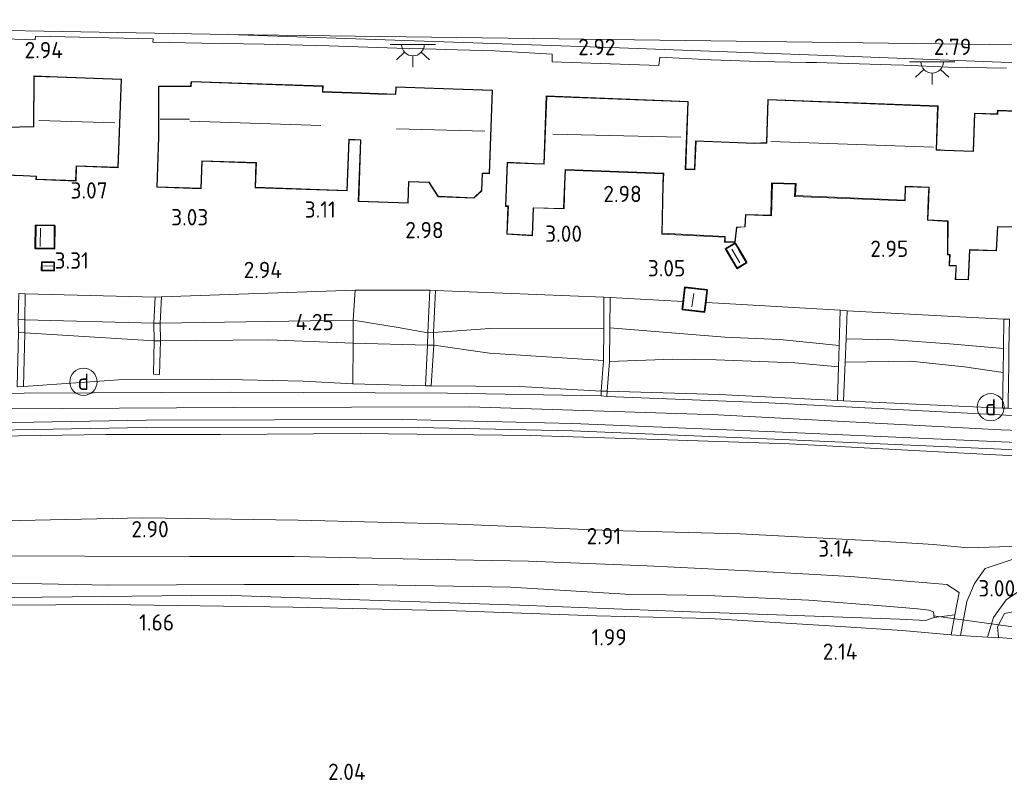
# Model space of a CAD drawing. Extents: x 141961 to 144947, y 416202 to 417778.
# Tile 71 of 122: x 143128 to 143236, y 417422 to 417506. Entities that reach past the tile are written whole.
import ezdxf
from ezdxf.enums import TextEntityAlignment as Align
from ezdxf.lldxf.tags import DXFTag

# ---------------------------------------------------------------- set-up
doc = ezdxf.new("R2010")
doc.units = 0
for name, color, linetype, lineweight in [('B-ME-BC-BETONVORM-GV', 50, 'Continuous', 18), ('B-ME-GR-GRAS-GV', 60, 'Continuous', 13), ('B-ME-GR-HAAG-G', 90, 'GR-HAAG1', 13), ('B-ME-GW-TALUD_KRUIN-G', 90, 'Continuous', 18), ('B-ME-GW-TALUD_TEEN-G', 90, 'Continuous', 18), ('B-ME-IE-MEUBILAIR_DIJKPAAL-S', 7, 'Continuous', 25), ('B-ME-IE-MEUBILAIR_WEGMEUBILAIR-S', 7, 'Continuous', 25), ('B-ME-IE-TERREINAFSCHEIDING_DOORGANG-G', 210, 'Continuous', 18), ('B-ME-IE-TERREINAFSCHEIDING_KUNSTMATIG_HEKWERK-G', 20, 'IE-TERREINAFSCHEIDING-KUNSTMATIG', 18), ('B-ME-KG-GRENS_OPNAME-G', 210, 'KG-OPNAME', 18), ('B-ME-KG-KADASTRAAL_DAKRAND-G', 170, 'Continuous', 18), ('B-ME-KG-KADASTRAAL_NOK-G', 10, 'Continuous', 18), ('B-ME-KW-KUNSTWERK_DUIKER-G', 170, 'Continuous', 18), ('B-ME-OG-BEBOUWING_SCHUUR-GV', 7, 'Continuous', 35), ('B-ME-OG-BEBOUWING_TRAP-GV', 7, 'Continuous', 18), ('B-ME-OG-BEBOUWING_WONINGBOUW-GV', 7, 'Continuous', 18), ('B-ME-OG-HOOGTEPUNT-S', 7, 'Continuous', 25), ('B-ME-OG-TERREIN_GROEN_TUIN-GV', 7, 'Continuous', 18), ('B-ME-OG-WATER_SLOOT-G', 120, 'Continuous', 18), ('B-ME-OG-WATER_SLOOT-GV', 120, 'Continuous', 18), ('B-ME-VH-VERHARDING_ASFALT-GV', 252, 'Continuous', 18), ('B-ME-VH-VERHARDING_HALFVERHARDING-GV', 252, 'Continuous', 18), ('B-ME-VH-VERHARDING_STRAATBAKSTEEN-GV', 252, 'Continuous', 18), ('B-ME-VH-VERHARDING_TEGEL-GV', 252, 'Continuous', 18), ('B-ME-WH-WINTERBED-G', 150, 'WH-WINTERBED', 18)]:
    doc.layers.add(name, color=color, linetype=linetype, lineweight=lineweight)
doc.styles.add('NLCS-ISO', font='NLCS-ISO.ttf')
doc.styles.add('NLCS-ISO-ANNOTATIVE-T18', font='NLCS-ISO.ttf', dxfattribs={"height": 1.8})
doc.styles.get("Standard").update_dxf_attribs({"font": 'arial.ttf'})
doc.linetypes.add('GR-HAAG1', pattern='A,6,[176,NLCS.SHX,S=0.125,R=0,X=0,Y=0],-2', length=8)
doc.linetypes.add('IE-TERREINAFSCHEIDING-KUNSTMATIG', pattern='A,4,[82,NLCS.SHX,S=0.75,R=90,X=0,Y=0],4,-2', length=10)
tags = doc.linetypes.add('KG-OPNAME', pattern='A,5.5,-2,["O",Standard,S=1.8,R=0,X=-0.5,Y=-0.9],-2,5.5,-2,[5,NLCS.SHX,S=0.75,R=0,X=0,Y=0],-2', length=19).pattern_tags.tags
tags[6] = DXFTag(74, 10)
tags = doc.linetypes.add('WH-WINTERBED', pattern='A,6,-3.5,["WB",Standard,S=1.8,R=0,X=-1.5,Y=-0.9],-3.5,6,-3.5,6,-3.5,6,-3.5,6,-3.5', length=51).pattern_tags.tags
tags[6] = DXFTag(74, 10)

# ---------------------------------------------------------------- blocks, each defined once
blk = doc.blocks.new('SAL-HOOGTELABEL-SO')
at = {"color": 0, "linetype": 'ByBlock', "lineweight": -2, "style": 'NLCS-ISO-ANNOTATIVE-T18'}
blk.add_attdef('HOOGTE', text='', height=1.8, dxfattribs=at).set_placement((2.79, 0), align=Align.RIGHT)
blk = doc.blocks.new('SIE-DIJKPAAL-SO')
at = {"color": 0, "linetype": 'ByBlock', "lineweight": 18}
blk.add_circle((0, 0), 1.5, dxfattribs=at)
at = {"color": 0, "linetype": 'ByBlock', "lineweight": 18, "style": 'NLCS-ISO'}
blk.add_text('d', height=1.8, dxfattribs=at).set_placement((0, 0), align=Align.MIDDLE_CENTER)
blk = doc.blocks.new('SKL-ET_OV_LICHTPUNT-SO')
at = {"color": 0, "linetype": 'ByBlock', "lineweight": 18}
for points in [[(-1.25, 0), (-2.5, 0)], [(1.25, 0), (2.5, 0)], [(-0.92, -0.85), (-1.83, -1.7)], [(0.92, -0.85), (1.83, -1.7)], [(0, -1.25), (0, -2.5)]]:
    blk.add_lwpolyline(points, dxfattribs=at)
blk.add_lwpolyline([(0, 0), (1.25, 0, -1), (-1.25, 0)], format="xyb", close=True, dxfattribs=at)

msp = doc.modelspace()

# ---------------------------------------------------------------- linework, layer by layer
at = {"layer": 'B-ME-BC-BETONVORM-GV'}
msp.add_polyline3d([(143143.19, 417470.91, 4.66), (143142.52, 417470.89, 4.62), (143142.48, 417472.86, 4.38), (143143.17, 417472.86, 4.38)], close=True, dxfattribs=at)
at = {"layer": 'B-ME-GR-GRAS-GV'}
for points in [[(143172.92, 417476.48, 3.13), (143172.71, 417471.78, 4.76), (143169.44, 417472.37, 4.64), (143164.48, 417473.16, 4.38), (143164.69, 417476.48, 2.99)], [(143260.53, 417462.58, 6.81), (143260.58, 417461.96, 6.86), (143238.61, 417462.58, 6.92), (143210.34, 417464.04, 6.82), (143192.46, 417464.76, 6.8), (143192.51, 417465.32, 6.78), (143204.87, 417464.97, 6.82), (143217.92, 417464.29, 6.81), (143218.58, 417464.28, 6.81), (143236.12, 417463.46, 6.87), (143236.73, 417463.45, 6.83), (143244.35, 417463.09, 6.86)], [(143258.94, 417442.13, 2.83), (143275.5, 417442.06, 2.75), (143284.29, 417442.1, 2.42), (143289.4, 417441.33, 2.39), (143291.51, 417441.36, 2.5), (143291.4, 417438.94, 2.46), (143291.33, 417437.35, 2.43), (143279.8, 417437.1, 2.31), (143264.46, 417437.31, 2.14), (143250.97, 417437.48, 2.12), (143241.27, 417437.71, 2.2), (143235.66, 417438.13, 2.45), (143235.57, 417439.33, 2.49), (143236.32, 417440.79, 2.56), (143238.74, 417441.26, 2.56)]]:
    msp.add_polyline3d(points, close=True, dxfattribs=at)
for points in [[(143127.38, 417465.83, 6.77), (143128.07, 417465.86, 6.75), (143138.56, 417466.58, 6.59), (143148.91, 417466.67, 6.57), (143158.94, 417466.45, 6.65), (143164.43, 417466.13, 6.78), (143172.45, 417465.93, 6.79), (143173.08, 417465.91, 6.79), (143182.84, 417465.84, 6.74), (143191.82, 417465.34, 6.78), (143191.82, 417464.83, 6.8), (143174.89, 417465.13, 6.82), (143150.95, 417465.24, 6.76), (143128.15, 417465.1, 6.76), (143106.68, 417464.68, 6.82)], [(143112.7, 417460.8, 6.84), (143141.61, 417461.31, 6.71), (143169.95, 417461.37, 6.76), (143188.68, 417460.97, 6.79), (143210.96, 417460.04, 6.85), (143241.83, 417458.67, 6.94)], [(143125.1, 417460.36, 6.62), (143137.16, 417460.57, 6.56), (143149.84, 417460.54, 6.47), (143165.23, 417460.67, 6.67), (143184.02, 417460.45, 6.75), (143198.05, 417460.01, 6.77), (143212.63, 417459.52, 6.84), (143229.77, 417458.61, 6.95), (143245.99, 417457.76, 6.95)], [(143245.99, 417457.76, 6.95), (143229.77, 417458.61, 6.95), (143212.63, 417459.52, 6.84), (143198.05, 417460.01, 6.77), (143184.02, 417460.45, 6.75), (143165.23, 417460.67, 6.67), (143149.84, 417460.54, 6.47), (143137.16, 417460.57, 6.56), (143125.1, 417460.36, 6.62)], [(143238.09, 417448.21, 3.61), (143232.3, 417448.05, 3.52), (143228.52, 417448.4, 3.3), (143221.97, 417448.81, 3.25), (143207.17, 417449.57, 3.13), (143192.82, 417449.94, 3.17), (143175.98, 417450.64, 3.2), (143158.4, 417451.08, 3.21), (143141.27, 417451.35, 3.13), (143125.99, 417451.03, 3.15)], [(143125.99, 417451.03, 3.15), (143141.27, 417451.35, 3.13), (143158.4, 417451.08, 3.21), (143175.98, 417450.64, 3.2), (143192.82, 417449.94, 3.17), (143207.17, 417449.57, 3.13), (143221.97, 417448.81, 3.25), (143228.52, 417448.4, 3.3), (143232.3, 417448.05, 3.52), (143238.09, 417448.21, 3.61)], [(143123.25, 417447.16, 3.04), (143146.41, 417447.09, 3.01), (143157.95, 417447.1, 2.86), (143171.7, 417446.8, 2.98), (143183.82, 417446.55, 3.02), (143196.91, 417446.07, 3.07), (143208.82, 417445.46, 3.15), (143219.33, 417444.87, 3.2), (143229.97, 417443.99, 3.14), (143231.35, 417443.12, 3.15), (143230.87, 417440.66, 2.73), (143228.57, 417440.33, 1.62), (143228.52, 417440.97, 1.62), (143227.97, 417441.15, 1.62), (143226.79, 417441.3, 1.61), (143223.23, 417441.6, 1.59), (143214.74, 417442.26, 1.58), (143203.58, 417442.76, 1.51), (143194.53, 417442.92, 1.5), (143181.84, 417443.71, 1.5), (143165.08, 417444, 1.5), (143152.48, 417443.98, 1.46), (143137.47, 417443.93, 1.44), (143119.09, 417444.27, 1.44)], [(143238.9, 417447.33, 3.29), (143235.96, 417446.34, 3.05), (143234.2, 417445.74, 3.14), (143233.04, 417444.09, 2.94), (143232.17, 417442.11, 2.86), (143231.5, 417438.35, 2.45), (143230.44, 417438.44, 2.36), (143230.87, 417440.66, 2.73), (143231.35, 417443.12, 3.15), (143229.97, 417443.99, 3.14), (143219.33, 417444.87, 3.2), (143208.82, 417445.46, 3.15), (143196.91, 417446.07, 3.07), (143183.82, 417446.55, 3.02), (143171.7, 417446.8, 2.98), (143157.95, 417447.1, 2.86), (143146.41, 417447.09, 3.01), (143123.25, 417447.16, 3.04)], [(143114.8, 417442.4, 1.66), (143130.14, 417442.59, 1.66), (143149.99, 417442.83, 1.66), (143164.11, 417442.34, 1.64), (143182.82, 417441.71, 1.62), (143201.75, 417440.96, 1.62), (143224.78, 417440.15, 1.62), (143227.62, 417440.03, 1.62), (143228.57, 417440.33, 1.62), (143230.87, 417440.66, 2.73), (143230.44, 417438.44, 2.36), (143225.06, 417438.92, 2.42), (143218.25, 417439.34, 2.15), (143203.81, 417440.22, 2.02), (143191.32, 417440.53, 2.02), (143175.85, 417441.09, 1.92), (143157.8, 417441.49, 1.89), (143137.39, 417441.79, 1.82), (143114.36, 417441.62, 1.84)], [(143114.36, 417441.62, 1.84), (143137.39, 417441.79, 1.82), (143157.8, 417441.49, 1.89), (143175.85, 417441.09, 1.92), (143191.32, 417440.53, 2.02), (143203.81, 417440.22, 2.02), (143218.25, 417439.34, 2.15), (143225.06, 417438.92, 2.42), (143230.44, 417438.44, 2.36), (143231.5, 417438.35, 2.45), (143234.47, 417438.19, 2.44), (143235.66, 417438.13, 2.45), (143241.27, 417437.71, 2.2), (143250.97, 417437.48, 2.12), (143264.46, 417437.31, 2.14), (143279.8, 417437.1, 2.31), (143291.33, 417437.35, 2.43), (143294.6, 417437.18, 2.52), (143308.98, 417436.3, 2.39), (143321.82, 417435.38, 2.32)], [(143236.32, 417440.79, 2.56), (143235.57, 417439.33, 2.49), (143235.66, 417438.13, 2.45), (143234.47, 417438.19, 2.44), (143235.13, 417440.34, 2.56), (143236.51, 417442.3, 2.78)]]:
    msp.add_polyline3d(points, dxfattribs=at)
at = {"layer": 'B-ME-GR-HAAG-G'}
msp.add_polyline3d([(143147.75, 417503.77, 2.9), (143154.66, 417503.65, 2.91), (143161.77, 417503.46, 2.91)], dxfattribs=at)
at = {"layer": 'B-ME-GW-TALUD_KRUIN-G'}
for points in [[(143128.24, 417473.2, 4.46), (143142.48, 417472.86, 4.38)], [(143143.17, 417472.86, 4.38), (143164.48, 417473.16, 4.38), (143169.44, 417472.37, 4.64), (143172.71, 417471.78, 4.76)], [(143173.33, 417471.82, 4.76), (143179.56, 417472.27, 4.48), (143192.12, 417472.23, 4.33)], [(143218.1, 417470.37, 4.6), (143211.53, 417471.03, 4.42), (143205.48, 417471.31, 4.38), (143192.79, 417472.33, 4.34)], [(143218.86, 417471.13, 4.2), (143224.13, 417471, 4.13), (143230.26, 417470.56, 4.1), (143236.23, 417470.04, 4.12)], [(143128.07, 417465.86, 6.75), (143138.56, 417466.58, 6.59), (143148.91, 417466.67, 6.57), (143158.94, 417466.45, 6.65), (143164.43, 417466.13, 6.78), (143172.45, 417465.93, 6.79)], [(143173.08, 417465.91, 6.79), (143182.84, 417465.84, 6.74), (143191.82, 417465.34, 6.78)], [(143192.51, 417465.32, 6.78), (143204.87, 417464.97, 6.82), (143217.92, 417464.29, 6.81)], [(143218.58, 417464.28, 6.81), (143236.12, 417463.46, 6.87)], [(143056.23, 417458.37, 6.5), (143061.94, 417458.58, 6.55), (143079.36, 417459.24, 6.52), (143096.96, 417459.8, 6.59), (143113.68, 417460.1, 6.65), (143125.1, 417460.36, 6.62), (143137.16, 417460.57, 6.56), (143149.84, 417460.54, 6.47), (143165.23, 417460.67, 6.67), (143184.02, 417460.45, 6.75), (143198.05, 417460.01, 6.77), (143212.63, 417459.52, 6.84), (143229.77, 417458.61, 6.95), (143245.99, 417457.76, 6.95), (143262.72, 417457.01, 6.94), (143273.69, 417456.65, 6.86), (143279.56, 417456.03, 6.67)]]:
    msp.add_polyline3d(points, dxfattribs=at)
at = {"layer": 'B-ME-GW-TALUD_TEEN-G'}
for points in [[(143143.31, 417475.75, 3.23), (143164.69, 417476.48, 2.99), (143172.92, 417476.48, 3.13)], [(143192.14, 417475.7, 3.2), (143173.54, 417476.45, 3.13)], [(143142.63, 417475.7, 3.21), (143128.28, 417476.09, 3.33)], [(143200.88, 417475.25, 3.15), (143192.83, 417475.68, 3.2)], [(143218.21, 417474.26, 3.11), (143204.78, 417475.04, 3.12), (143203.37, 417475.11, 3.13)], [(143236.28, 417473.28, 3.22), (143218.98, 417474.2, 3.23)], [(143142.52, 417470.89, 4.62), (143128.22, 417471.78, 4.54)], [(143172.68, 417470.42, 4.89), (143164.46, 417470.62, 4.69), (143155.15, 417471.01, 4.57), (143143.19, 417470.91, 4.66)], [(143192.09, 417468.71, 5), (143179.52, 417469.53, 5), (143173.35, 417470.4, 4.89)], [(143192.74, 417468.6, 4.95), (143199.75, 417468.86, 4.91), (143204.51, 417468.78, 4.85), (143213.19, 417468.48, 4.88), (143218.03, 417468.04, 5.01)], [(143236.18, 417467.38, 4.56), (143231.94, 417468.01, 4.55), (143225.96, 417468.63, 4.53), (143218.75, 417468.52, 4.78)], [(143279.56, 417456.03, 6.67), (143274.19, 417454.57, 6.03), (143269.79, 417453.44, 5.56), (143264.02, 417452.23, 5.23), (143255.07, 417450.49, 4.54), (143246.14, 417449.09, 4.18), (143238.09, 417448.21, 3.61), (143232.3, 417448.05, 3.52)], [(143056.8, 417449.05, 2.88), (143066.14, 417449.57, 2.89), (143079.39, 417450.3, 2.96), (143095.72, 417450.49, 3.13), (143111.05, 417450.85, 3.11), (143125.99, 417451.03, 3.15), (143141.27, 417451.35, 3.13), (143158.4, 417451.08, 3.21), (143175.98, 417450.64, 3.2), (143192.82, 417449.94, 3.17), (143207.17, 417449.57, 3.13), (143221.97, 417448.81, 3.25), (143228.52, 417448.4, 3.3), (143232.3, 417448.05, 3.52)]]:
    msp.add_polyline3d(points, dxfattribs=at)
at = {"layer": 'B-ME-IE-TERREINAFSCHEIDING_DOORGANG-G'}
for points in [[(143173.61, 417503.1, 2.93), (143174.62, 417503.07, 2.93)], [(143230.44, 417438.44, 2.36), (143231.5, 417438.35, 2.45), (143234.47, 417438.19, 2.44), (143235.66, 417438.13, 2.45)]]:
    msp.add_polyline3d(points, dxfattribs=at)
at = {"layer": 'B-ME-IE-TERREINAFSCHEIDING_KUNSTMATIG_HEKWERK-G'}
for points in [[(143169.28, 417503.22, 2.92), (143173.61, 417503.1, 2.93)], [(143174.62, 417503.07, 2.93), (143180.06, 417502.91, 2.94)], [(143186.43, 417501.7, 2.94), (143198.19, 417501.28, 2.94)], [(143164.43, 417466.13, 6.78), (143164.46, 417470.62, 4.69), (143164.48, 417473.16, 4.38), (143164.69, 417476.48, 2.99)], [(143230.87, 417440.66, 2.73), (143231.35, 417443.12, 3.15), (143229.97, 417443.99, 3.14), (143219.33, 417444.87, 3.2), (143208.82, 417445.46, 3.15), (143196.91, 417446.07, 3.07), (143183.82, 417446.55, 3.02), (143171.7, 417446.8, 2.98), (143157.95, 417447.1, 2.86), (143146.41, 417447.09, 3.01), (143123.25, 417447.16, 3.04), (143106.05, 417447.09, 2.99), (143087.82, 417446.89, 3.07), (143073.67, 417446.63, 2.76), (143057.07, 417445.72, 2.75)], [(143057.23, 417441.21, 1.71), (143067.8, 417441.42, 1.71), (143082.75, 417441.45, 1.77), (143097.99, 417441.64, 1.91), (143114.36, 417441.62, 1.84), (143137.39, 417441.79, 1.82), (143157.8, 417441.49, 1.89), (143175.85, 417441.09, 1.92), (143191.32, 417440.53, 2.02), (143203.81, 417440.22, 2.02), (143218.25, 417439.34, 2.15), (143225.06, 417438.92, 2.42), (143230.44, 417438.44, 2.36), (143230.87, 417440.66, 2.73)], [(143235.66, 417438.13, 2.45), (143241.27, 417437.71, 2.2), (143250.97, 417437.48, 2.12), (143264.46, 417437.31, 2.14), (143279.8, 417437.1, 2.31), (143291.33, 417437.35, 2.43), (143291.4, 417438.94, 2.46), (143291.51, 417441.36, 2.5)]]:
    msp.add_polyline3d(points, dxfattribs=at)
at = {"layer": 'B-ME-KG-GRENS_OPNAME-G'}
msp.add_polyline3d([(143346.74, 417501.58, 3.01), (143306.23, 417502.42, 2.45), (143295.1, 417502.65, 2.46), (143279.29, 417502.97, 2.68), (143265.5, 417503.24, 3.18), (143256.55, 417504, 3.18), (143248.74, 417503.43, 2.9), (143150.72, 417504.72, 2.87), (143060.99, 417506.33, 2.99), (143053.7, 417506.35, 2.93)], dxfattribs=at)
at = {"layer": 'B-ME-KG-KADASTRAAL_DAKRAND-G'}
for points in [[(143126.09, 417494.46, 9.85), (143129.23, 417494.52, 11.51), (143129.28, 417500.09, 9.08), (143131.85, 417500, 9.08), (143138.86, 417499.74, 9.08), (143138.5, 417490.06, 9.08), (143133.9, 417490.23, 9.08), (143133.84, 417488.59, 6.5), (143129.51, 417488.74, 6.5), (143129.52, 417489.09, 6.5), (143128.06, 417489.15, 5.92), (143112.71, 417489.72, 6.03)], [(143242.02, 417483.44, 5.8), (143235.55, 417483.51, 5.77), (143235.42, 417480.88, 5.13), (143232.48, 417480.96, 5.47), (143232.32, 417477.66, 4.56), (143230.95, 417477.7, 4.44), (143231.02, 417479.21, 4.64), (143230.28, 417479.22, 4.7), (143230.34, 417480.41, 5.46), (143230.1, 417480.42, 5.45), (143230.13, 417484.15, 5.7), (143227.89, 417484.26, 5.58), (143227.97, 417486.53, 5.59), (143228.02, 417487.86, 8.79), (143225.39, 417487.96, 8.79), (143225.33, 417486.41, 6.27), (143213.27, 417486.92, 6.41), (143213.34, 417488.25, 8.56), (143210.63, 417488.35, 8.72), (143210.55, 417484.77, 5.64), (143207.76, 417484.83, 5.62), (143207.7, 417483.49, 5.47), (143206.76, 417483.44, 5.53), (143206.57, 417481.83, 5.32), (143205.5, 417481.84, 5.32), (143205.53, 417482.4, 5.37), (143198.58, 417482.77, 5.45), (143198.69, 417488.1, 5.89), (143198.74, 417489.39, 8.44), (143187.85, 417489.8, 8.44), (143187.79, 417488.19, 5.82), (143187.69, 417485.52, 5.82), (143184.34, 417485.59, 5.82), (143184.23, 417482.55, 5.25), (143181.47, 417482.71, 5.25), (143181.59, 417485.78, 5.82), (143181.32, 417485.79, 5.82), (143181.49, 417490.54, 5.82), (143184.41, 417490.43, 5.82), (143185.54, 417490.39, 9.08), (143185.82, 417497.88, 8.44), (143201.39, 417497.28, 8.44), (143201.11, 417489.82, 9.06), (143202.18, 417489.78, 9.06), (143202.3, 417492.92, 5.6), (143208.76, 417492.68, 5.6), (143210.11, 417492.73, 11.18), (143210.26, 417497.49, 8.79), (143228.96, 417496.78, 8.79), (143228.78, 417491.95, 11.1), (143229.72, 417491.91, 5.58), (143232.92, 417491.79, 5.58), (143233.08, 417495.99, 5.58), (143235.59, 417495.89, 7.99), (143235.6, 417496.29, 7.99), (143243.19, 417496.01, 7.99)]]:
    msp.add_polyline3d(points, dxfattribs=at)
for points in [[(143169.18, 417498.08, 8.78), (143169.21, 417498.89, 8.78), (143174.43, 417498.71, 8.78), (143179.79, 417498.52, 8.78), (143179.47, 417489.39, 8.78), (143178.69, 417489.42, 8.78), (143178.62, 417487.48, 5.89), (143177.77, 417486.68, 5.89), (143173.86, 417486.85, 5.89), (143172.86, 417488.41, 6.26), (143170.57, 417488.49, 6.26), (143170.49, 417486.14, 5.67), (143165.08, 417486.33, 5.67), (143165.28, 417492.01, 5.91), (143165.32, 417493.09, 5.95), (143163.97, 417493.14, 5.95), (143163.77, 417487.49, 5.95), (143153.69, 417487.84, 5.95), (143153.78, 417490.57, 8.45), (143147.75, 417490.78, 8.45), (143147.64, 417487.74, 6.07), (143142.84, 417487.9, 6.07), (143143.03, 417493.38, 6.07), (143143.03, 417498.97, 5.96), (143146.58, 417498.96, 8.93), (143146.63, 417499.49, 8.45), (143161.09, 417498.98, 8.45), (143161.07, 417498.36, 8.45), (143162.13, 417498.32, 5.95), (143165.4, 417498.21, 5.95), (143167.22, 417498.14, 5.68)], [(143131.46, 417481.11, 4.68), (143129.44, 417481.13, 4.82), (143129.48, 417483.61, 5.06), (143131.48, 417483.59, 4.66)], [(143206.84, 417478.96, 4.46), (143205.62, 417481.04, 4.46), (143206.61, 417481.62, 4.46), (143207.07, 417480.84, 4.46), (143207.83, 417479.55, 4.46)], [(143131.43, 417478.68, 4.51), (143130.13, 417478.71, 4.49), (143130.15, 417479.54, 4.5), (143131.42, 417479.54, 4.51)], [(143203.2, 417474.12, 5.7), (143200.83, 417474.4, 5.7), (143201.1, 417476.76, 5.7), (143203.48, 417476.48, 5.7)]]:
    msp.add_polyline3d(points, close=True, dxfattribs=at)
at = {"layer": 'B-ME-KG-KADASTRAAL_NOK-G'}
for points in [[(143129.78, 417495.21, 12.06), (143138.18, 417494.96, 12.06)], [(143143.18, 417495.35, 7.73), (143146.42, 417495.35, 7.73)], [(143146.46, 417495.13, 12.49), (143160.88, 417494.68, 12.5)], [(143169.24, 417494.3, 11.22), (143178.98, 417494.03, 11.22)], [(143200.61, 417493.38, 10.76), (143186.49, 417493.72, 10.76)], [(143228.5, 417492.27, 11.14), (143210.57, 417492.91, 11.14)], [(143129.98, 417483.34, 5.59), (143129.91, 417481.3, 5.61)], [(143206.26, 417481.03, 4.88), (143207.15, 417479.51, 4.88)], [(143130.31, 417479.17, 4.88), (143131.32, 417479.14, 4.86)], [(143201.83, 417474.64, 7.39), (143202.05, 417476.11, 7.35)]]:
    msp.add_polyline3d(points, dxfattribs=at)
at = {"layer": 'B-ME-KW-KUNSTWERK_DUIKER-G'}
msp.add_polyline3d([(143237.8, 417439.23, 1.83), (143228.52, 417440.54, 1.77)], dxfattribs=at)
at = {"layer": 'B-ME-OG-BEBOUWING_SCHUUR-GV'}
for points in [[(143131.53, 417483.64, 3.32), (143131.51, 417481.06, 3.32), (143129.39, 417481.08, 3.32), (143129.43, 417483.66, 3.32)], [(143207.9, 417479.53, 3.03), (143206.82, 417478.89, 3.03), (143205.55, 417481.06, 3.03), (143206.63, 417481.69, 3.03), (143207.12, 417480.87, 3.03)], [(143131.48, 417479.59, 3.37), (143131.48, 417478.63, 3.37), (143130.08, 417478.66, 3.37), (143130.1, 417479.59, 3.37)], [(143203.37, 417475.11, 3.13), (143203.25, 417474.07, 3.36), (143200.77, 417474.36, 3.28), (143200.88, 417475.25, 3.15), (143201.06, 417476.81, 3.08), (143203.54, 417476.52, 3.08)]]:
    msp.add_polyline3d(points, close=True, dxfattribs=at)
at = {"layer": 'B-ME-OG-BEBOUWING_TRAP-GV'}
for points in [[(143128.28, 417476.09, 3.33), (143128.24, 417473.2, 4.46), (143127.49, 417473.26, 4.46), (143127.57, 417476.1, 3.33)], [(143173.33, 417471.82, 4.76), (143172.71, 417471.78, 4.76), (143172.92, 417476.48, 3.13), (143173.54, 417476.45, 3.13)], [(143143.31, 417475.75, 3.23), (143143.17, 417472.86, 4.38), (143142.48, 417472.86, 4.38), (143142.63, 417475.7, 3.21)], [(143192.74, 417468.6, 4.95), (143192.51, 417465.32, 6.78), (143191.82, 417465.34, 6.78), (143192.09, 417468.71, 5), (143192.12, 417472.23, 4.33), (143192.14, 417475.7, 3.2), (143192.83, 417475.68, 3.2), (143192.79, 417472.33, 4.34)], [(143218.75, 417468.52, 4.78), (143218.58, 417464.28, 6.81), (143217.92, 417464.29, 6.81), (143218.03, 417468.04, 5.01), (143218.1, 417470.37, 4.6), (143218.21, 417474.26, 3.11), (143218.98, 417474.2, 3.23), (143218.86, 417471.13, 4.2)], [(143236.78, 417466.81, 4.9), (143236.73, 417463.45, 6.83), (143236.12, 417463.46, 6.87), (143236.18, 417467.38, 4.56), (143236.23, 417470.04, 4.12), (143236.28, 417473.28, 3.22), (143236.89, 417473.27, 3.14), (143236.83, 417469.98, 4.12), (143236.8, 417467.75, 4.7)], [(143128.07, 417465.86, 6.75), (143127.38, 417465.83, 6.77), (143127.52, 417471.8, 4.54), (143128.22, 417471.78, 4.54)], [(143143.19, 417470.91, 4.66), (143143.11, 417467.19, 6.44), (143142.42, 417467.2, 6.44), (143142.52, 417470.89, 4.62)], [(143173.35, 417470.4, 4.89), (143173.08, 417465.91, 6.79), (143172.45, 417465.93, 6.79), (143172.68, 417470.42, 4.89)]]:
    msp.add_polyline3d(points, close=True, dxfattribs=at)
at = {"layer": 'B-ME-OG-BEBOUWING_WONINGBOUW-GV'}
for points in [[(143126.13, 417494.48, 3), (143129.18, 417494.57, 3), (143129.23, 417500.14, 3), (143131.86, 417500.05, 3), (143138.91, 417499.79, 3), (143138.55, 417490.01, 3), (143133.95, 417490.17, 3), (143133.89, 417488.53, 3), (143129.46, 417488.7, 3), (143129.47, 417489.05, 3), (143128.06, 417489.1, 3), (143112.76, 417489.67, 3)], [(143242.07, 417483.39, 2.98), (143235.59, 417483.46, 2.98), (143235.46, 417480.83, 2.98), (143232.52, 417480.91, 2.98), (143232.35, 417477.63, 2.98), (143230.91, 417477.67, 2.98), (143230.99, 417479.17, 2.98), (143230.23, 417479.19, 2.98), (143230.28, 417480.36, 2.98), (143230.03, 417480.37, 2.98), (143230.06, 417484.08, 2.98), (143227.83, 417484.21, 2.98), (143227.92, 417486.53, 2.98), (143227.97, 417487.81, 2.98), (143225.43, 417487.91, 2.98), (143225.38, 417486.36, 2.98), (143213.18, 417486.84, 2.98), (143213.24, 417488.18, 2.98), (143210.75, 417488.26, 2.98), (143210.63, 417484.7, 2.98), (143207.8, 417484.79, 2.98), (143207.73, 417483.47, 2.98), (143206.79, 417483.4, 2.98), (143206.62, 417481.77, 2.98), (143205.45, 417481.79, 2.98), (143205.48, 417482.34, 2.98), (143198.52, 417482.66, 2.98), (143198.64, 417488.1, 2.98), (143198.68, 417489.34, 2.98), (143187.9, 417489.75, 2.98), (143187.84, 417488.19, 2.98), (143187.74, 417485.47, 2.98), (143184.37, 417485.57, 2.98), (143184.27, 417482.5, 2.98), (143181.42, 417482.66, 2.98), (143181.54, 417485.73, 2.98), (143181.26, 417485.74, 2.98), (143181.45, 417490.6, 2.98), (143184.42, 417490.48, 2.98), (143185.49, 417490.44, 2.98), (143185.77, 417497.93, 2.98), (143201.44, 417497.33, 2.98), (143201.16, 417489.87, 2.98), (143202.13, 417489.83, 2.98), (143202.25, 417492.97, 2.98), (143208.76, 417492.73, 2.98), (143210.06, 417492.78, 2.98), (143210.21, 417497.54, 2.98), (143229.02, 417496.83, 2.98), (143228.83, 417492, 2.98), (143229.72, 417491.96, 2.98), (143232.88, 417491.84, 2.98), (143233.04, 417496.04, 2.98), (143235.54, 417495.95, 2.98), (143235.55, 417496.35, 2.98), (143243.24, 417496.05, 2.98)]]:
    msp.add_polyline3d(points, dxfattribs=at)
msp.add_polyline3d([(143161.15, 417499.03, 2.99), (143161.12, 417498.41, 2.99), (143162.13, 417498.37, 2.99), (143165.4, 417498.26, 2.99), (143167.22, 417498.19, 2.99), (143169.13, 417498.13, 2.99), (143169.16, 417498.94, 2.99), (143174.43, 417498.76, 2.99), (143179.85, 417498.57, 2.99), (143179.52, 417489.34, 2.99), (143178.73, 417489.36, 2.99), (143178.67, 417487.46, 2.99), (143177.79, 417486.63, 2.99), (143173.83, 417486.8, 2.99), (143172.83, 417488.36, 2.99), (143170.62, 417488.44, 2.99), (143170.53, 417486.09, 2.99), (143165.03, 417486.28, 2.99), (143165.23, 417492.01, 2.99), (143165.27, 417493.04, 2.99), (143164.02, 417493.09, 2.99), (143163.82, 417487.44, 2.99), (143153.64, 417487.79, 2.99), (143153.73, 417490.52, 2.99), (143147.8, 417490.73, 2.99), (143147.69, 417487.68, 2.99), (143142.79, 417487.86, 2.99), (143142.98, 417493.38, 2.99), (143142.97, 417499.02, 2.99), (143146.53, 417499, 2.99), (143146.59, 417499.54, 2.99)], close=True, dxfattribs=at)
at = {"layer": 'B-ME-OG-TERREIN_GROEN_TUIN-GV'}
for points in [[(143119.29, 417504.45, 2.84), (143129.38, 417504.13, 2.8), (143129.42, 417504.53, 2.85), (143142.38, 417504.22, 2.85), (143142.36, 417503.86, 2.9), (143147.75, 417503.77, 2.9), (143154.66, 417503.65, 2.91), (143161.77, 417503.46, 2.91), (143169.28, 417503.22, 2.92), (143173.61, 417503.1, 2.93), (143174.62, 417503.07, 2.93), (143180.06, 417502.91, 2.94), (143186.44, 417502.54, 2.94), (143186.43, 417501.7, 2.94), (143198.19, 417501.28, 2.94), (143198.31, 417502.22, 2.94), (143203.97, 417501.91, 2.94), (143209.23, 417501.73, 2.94), (143214.42, 417501.63, 2.94), (143215.58, 417501.62, 2.94), (143223.84, 417501.37, 2.9), (143225.24, 417501.32, 2.9), (143230.13, 417501.11, 2.9), (143236.57, 417500.99, 2.9)], [(143112.76, 417489.67, 3), (143128.06, 417489.1, 3), (143129.47, 417489.05, 3), (143129.46, 417488.7, 3), (143133.89, 417488.53, 3), (143133.95, 417490.17, 3), (143138.55, 417490.01, 3), (143138.91, 417499.79, 3), (143131.86, 417500.05, 3), (143129.23, 417500.14, 3), (143129.18, 417494.57, 3), (143126.13, 417494.48, 3)], [(143243.24, 417496.05, 2.98), (143235.55, 417496.35, 2.98), (143235.54, 417495.95, 2.98), (143233.04, 417496.04, 2.98), (143232.88, 417491.84, 2.98), (143229.72, 417491.96, 2.98), (143228.83, 417492, 2.98), (143229.02, 417496.83, 2.98), (143210.21, 417497.54, 2.98), (143210.06, 417492.78, 2.98), (143208.76, 417492.73, 2.98), (143202.25, 417492.97, 2.98), (143202.13, 417489.83, 2.98), (143201.16, 417489.87, 2.98), (143201.44, 417497.33, 2.98), (143185.77, 417497.93, 2.98), (143185.49, 417490.44, 2.98), (143184.42, 417490.48, 2.98), (143181.45, 417490.6, 2.98), (143181.26, 417485.74, 2.98), (143181.54, 417485.73, 2.98), (143181.42, 417482.66, 2.98), (143184.27, 417482.5, 2.98), (143184.37, 417485.57, 2.98), (143187.74, 417485.47, 2.98), (143187.84, 417488.19, 2.98), (143187.9, 417489.75, 2.98), (143198.68, 417489.34, 2.98), (143198.64, 417488.1, 2.98), (143198.52, 417482.66, 2.98), (143205.48, 417482.34, 2.98), (143205.45, 417481.79, 2.98), (143206.62, 417481.77, 2.98), (143206.79, 417483.4, 2.98), (143207.73, 417483.47, 2.98), (143207.8, 417484.79, 2.98), (143210.63, 417484.7, 2.98), (143210.75, 417488.26, 2.98), (143213.24, 417488.18, 2.98), (143213.18, 417486.84, 2.98), (143225.38, 417486.36, 2.98), (143225.43, 417487.91, 2.98), (143227.97, 417487.81, 2.98), (143227.92, 417486.53, 2.98), (143227.83, 417484.21, 2.98), (143230.06, 417484.08, 2.98), (143230.03, 417480.37, 2.98), (143230.28, 417480.36, 2.98), (143230.23, 417479.19, 2.98), (143230.99, 417479.17, 2.98), (143230.91, 417477.67, 2.98), (143232.35, 417477.63, 2.98), (143232.52, 417480.91, 2.98), (143235.46, 417480.83, 2.98), (143235.59, 417483.46, 2.98), (143242.07, 417483.39, 2.98)], [(143236.89, 417473.27, 3.14), (143236.28, 417473.28, 3.22), (143218.98, 417474.2, 3.23), (143218.21, 417474.26, 3.11), (143204.78, 417475.04, 3.12), (143203.37, 417475.11, 3.13), (143203.54, 417476.52, 3.08), (143201.06, 417476.81, 3.08), (143200.88, 417475.25, 3.15), (143192.83, 417475.68, 3.2), (143192.14, 417475.7, 3.2), (143173.54, 417476.45, 3.13), (143172.92, 417476.48, 3.13), (143164.69, 417476.48, 2.99), (143143.31, 417475.75, 3.23), (143142.63, 417475.7, 3.21), (143128.28, 417476.09, 3.33), (143127.57, 417476.1, 3.33)]]:
    msp.add_polyline3d(points, dxfattribs=at)
for points in [[(143170.53, 417486.09, 2.99), (143170.62, 417488.44, 2.99), (143172.83, 417488.36, 2.99), (143173.83, 417486.8, 2.99), (143177.79, 417486.63, 2.99), (143178.67, 417487.46, 2.99), (143178.73, 417489.36, 2.99), (143179.52, 417489.34, 2.99), (143179.85, 417498.57, 2.99), (143174.43, 417498.76, 2.99), (143169.16, 417498.94, 2.99), (143169.13, 417498.13, 2.99), (143167.22, 417498.19, 2.99), (143165.4, 417498.26, 2.99), (143162.13, 417498.37, 2.99), (143161.12, 417498.41, 2.99), (143161.15, 417499.03, 2.99), (143146.59, 417499.54, 2.99), (143146.53, 417499, 2.99), (143142.97, 417499.02, 2.99), (143142.98, 417493.38, 2.99), (143142.79, 417487.86, 2.99), (143147.69, 417487.68, 2.99), (143147.8, 417490.73, 2.99), (143153.73, 417490.52, 2.99), (143153.64, 417487.79, 2.99), (143163.82, 417487.44, 2.99), (143164.02, 417493.09, 2.99), (143165.27, 417493.04, 2.99), (143165.23, 417492.01, 2.99), (143165.03, 417486.28, 2.99)], [(143131.51, 417481.06, 3.32), (143131.53, 417483.64, 3.32), (143129.43, 417483.66, 3.32), (143129.39, 417481.08, 3.32)], [(143205.55, 417481.06, 3.03), (143206.82, 417478.89, 3.03), (143207.9, 417479.53, 3.03), (143207.12, 417480.87, 3.03), (143206.63, 417481.69, 3.03)], [(143131.48, 417478.63, 3.37), (143131.48, 417479.59, 3.37), (143130.1, 417479.59, 3.37), (143130.08, 417478.66, 3.37)], [(143164.48, 417473.16, 4.38), (143143.17, 417472.86, 4.38), (143143.31, 417475.75, 3.23), (143164.69, 417476.48, 2.99)], [(143192.14, 417475.7, 3.2), (143192.12, 417472.23, 4.33), (143179.56, 417472.27, 4.48), (143173.33, 417471.82, 4.76), (143173.54, 417476.45, 3.13)], [(143142.63, 417475.7, 3.21), (143142.48, 417472.86, 4.38), (143128.24, 417473.2, 4.46), (143128.28, 417476.09, 3.33)], [(143200.77, 417474.36, 3.28), (143203.25, 417474.07, 3.36), (143203.37, 417475.11, 3.13), (143204.78, 417475.04, 3.12), (143218.21, 417474.26, 3.11), (143218.1, 417470.37, 4.6), (143211.53, 417471.03, 4.42), (143205.48, 417471.31, 4.38), (143192.79, 417472.33, 4.34), (143192.83, 417475.68, 3.2), (143200.88, 417475.25, 3.15)], [(143236.28, 417473.28, 3.22), (143236.23, 417470.04, 4.12), (143230.26, 417470.56, 4.1), (143224.13, 417471, 4.13), (143218.86, 417471.13, 4.2), (143218.98, 417474.2, 3.23)], [(143142.48, 417472.86, 4.38), (143142.52, 417470.89, 4.62), (143128.22, 417471.78, 4.54), (143128.24, 417473.2, 4.46)], [(143164.48, 417473.16, 4.38), (143164.46, 417470.62, 4.69), (143155.15, 417471.01, 4.57), (143143.19, 417470.91, 4.66), (143143.17, 417472.86, 4.38)], [(143172.71, 417471.78, 4.76), (143172.68, 417470.42, 4.89), (143164.46, 417470.62, 4.69), (143164.48, 417473.16, 4.38), (143169.44, 417472.37, 4.64)], [(143142.42, 417467.2, 6.44), (143143.11, 417467.19, 6.44), (143143.19, 417470.91, 4.66), (143155.15, 417471.01, 4.57), (143164.46, 417470.62, 4.69), (143164.43, 417466.13, 6.78), (143158.94, 417466.45, 6.65), (143148.91, 417466.67, 6.57), (143138.56, 417466.58, 6.59), (143128.07, 417465.86, 6.75), (143128.22, 417471.78, 4.54), (143142.52, 417470.89, 4.62)], [(143192.12, 417472.23, 4.33), (143192.09, 417468.71, 5), (143179.52, 417469.53, 5), (143173.35, 417470.4, 4.89), (143173.33, 417471.82, 4.76), (143179.56, 417472.27, 4.48)], [(143218.1, 417470.37, 4.6), (143218.03, 417468.04, 5.01), (143213.19, 417468.48, 4.88), (143204.51, 417468.78, 4.85), (143199.75, 417468.86, 4.91), (143192.74, 417468.6, 4.95), (143192.79, 417472.33, 4.34), (143205.48, 417471.31, 4.38), (143211.53, 417471.03, 4.42)], [(143236.23, 417470.04, 4.12), (143236.18, 417467.38, 4.56), (143231.94, 417468.01, 4.55), (143225.96, 417468.63, 4.53), (143218.75, 417468.52, 4.78), (143218.86, 417471.13, 4.2), (143224.13, 417471, 4.13), (143230.26, 417470.56, 4.1)], [(143172.68, 417470.42, 4.89), (143172.45, 417465.93, 6.79), (143164.43, 417466.13, 6.78), (143164.46, 417470.62, 4.69)], [(143192.09, 417468.71, 5), (143191.82, 417465.34, 6.78), (143182.84, 417465.84, 6.74), (143173.08, 417465.91, 6.79), (143173.35, 417470.4, 4.89), (143179.52, 417469.53, 5)], [(143218.03, 417468.04, 5.01), (143217.92, 417464.29, 6.81), (143204.87, 417464.97, 6.82), (143192.51, 417465.32, 6.78), (143192.74, 417468.6, 4.95), (143199.75, 417468.86, 4.91), (143204.51, 417468.78, 4.85), (143213.19, 417468.48, 4.88)], [(143236.18, 417467.38, 4.56), (143236.12, 417463.46, 6.87), (143218.58, 417464.28, 6.81), (143218.75, 417468.52, 4.78), (143225.96, 417468.63, 4.53), (143231.94, 417468.01, 4.55)]]:
    msp.add_polyline3d(points, close=True, dxfattribs=at)
at = {"layer": 'B-ME-OG-WATER_SLOOT-G'}
msp.add_polyline3d([(143235.66, 417438.13, 2.45), (143235.57, 417439.33, 2.49), (143236.32, 417440.79, 2.56), (143238.74, 417441.26, 2.56), (143258.94, 417442.13, 2.83), (143275.5, 417442.06, 2.75), (143284.29, 417442.1, 2.42), (143289.4, 417441.33, 2.39), (143291.51, 417441.36, 2.5)], dxfattribs=at)
at = {"layer": 'B-ME-OG-WATER_SLOOT-GV'}
msp.add_polyline3d([(143119.09, 417444.27, 1.44), (143137.47, 417443.93, 1.44), (143152.48, 417443.98, 1.46), (143165.08, 417444, 1.5), (143181.84, 417443.71, 1.5), (143194.53, 417442.92, 1.5), (143203.58, 417442.76, 1.51), (143214.74, 417442.26, 1.58), (143223.23, 417441.6, 1.59), (143226.79, 417441.3, 1.61), (143227.97, 417441.15, 1.62), (143228.52, 417440.97, 1.62), (143228.57, 417440.33, 1.62), (143227.62, 417440.03, 1.62), (143224.78, 417440.15, 1.62), (143201.75, 417440.96, 1.62), (143182.82, 417441.71, 1.62), (143164.11, 417442.34, 1.64), (143149.99, 417442.83, 1.66), (143130.14, 417442.59, 1.66), (143114.8, 417442.4, 1.66)], dxfattribs=at)
at = {"layer": 'B-ME-VH-VERHARDING_ASFALT-GV'}
for points in [[(143106.68, 417464.68, 6.82), (143128.15, 417465.1, 6.76), (143150.95, 417465.24, 6.76), (143174.89, 417465.13, 6.82), (143191.82, 417464.83, 6.8), (143192.46, 417464.76, 6.8), (143210.34, 417464.04, 6.82), (143238.61, 417462.58, 6.92), (143260.58, 417461.96, 6.86), (143261.63, 417461.91, 6.86), (143292.07, 417460.97, 7.01), (143293.25, 417460.98, 7.01), (143317.63, 417459.42, 6.9), (143340.82, 417457.94, 6.84)], [(143342.95, 417454.59, 6.63), (143305.81, 417457.6, 6.89), (143298.57, 417457.99, 7.03), (143296.43, 417457.29, 6.87), (143292.61, 417455.42, 6.77), (143290.37, 417453.76, 6.67), (143288.66, 417453.2, 6.68), (143285.89, 417453.47, 6.68), (143283.22, 417453.62, 6.62), (143281.38, 417452.95, 6.37), (143280.61, 417455.38, 6.61), (143282.04, 417456.38, 6.84), (143282.02, 417457.41, 6.87), (143280.76, 417458.13, 6.89), (143241.87, 417459.49, 6.94), (143211, 417460.86, 6.85), (143188.71, 417461.78, 6.79), (143169.96, 417462.19, 6.76), (143141.61, 417462.13, 6.71), (143112.67, 417461.62, 6.84)]]:
    msp.add_polyline3d(points, dxfattribs=at)
at = {"layer": 'B-ME-VH-VERHARDING_HALFVERHARDING-GV'}
for points in [[(143188.71, 417461.78, 6.79), (143211, 417460.86, 6.85), (143241.87, 417459.49, 6.94), (143280.76, 417458.13, 6.89), (143282.02, 417457.41, 6.87), (143241.83, 417458.67, 6.94), (143210.96, 417460.04, 6.85), (143188.68, 417460.97, 6.79), (143169.95, 417461.37, 6.76), (143141.61, 417461.31, 6.71), (143112.7, 417460.8, 6.84), (143091.35, 417460.12, 6.81), (143070.01, 417459.45, 6.78), (143056.28, 417458.8, 6.55), (143056.24, 417459.62, 6.55), (143069.97, 417460.27, 6.78), (143091.32, 417460.94, 6.81), (143112.67, 417461.62, 6.84), (143141.61, 417462.13, 6.71), (143169.96, 417462.19, 6.76)], [(143235.13, 417440.34, 2.56), (143234.47, 417438.19, 2.44), (143231.5, 417438.35, 2.45), (143232.17, 417442.11, 2.86), (143233.04, 417444.09, 2.94), (143234.2, 417445.74, 3.14), (143235.96, 417446.34, 3.05), (143238.9, 417447.33, 3.29), (143248.35, 417448.45, 3.86), (143256.87, 417449.82, 4.45), (143265.39, 417451.43, 5.05), (143271.76, 417453.01, 5.59), (143277.19, 417454.47, 6.15), (143280.61, 417455.38, 6.61), (143281.38, 417452.95, 6.37), (143275.76, 417451.24, 5.88), (143270.41, 417449.88, 5.35), (143261.95, 417448.08, 4.69), (143252.15, 417446.22, 4.13), (143242.62, 417445.07, 3.38), (143239, 417443.97, 3.03), (143236.51, 417442.3, 2.78)]]:
    msp.add_polyline3d(points, close=True, dxfattribs=at)
at = {"layer": 'B-ME-VH-VERHARDING_STRAATBAKSTEEN-GV'}
msp.add_polyline3d([(143248.74, 417503.43, 2.9), (143248.56, 417501.17, 2.9), (143245.51, 417501.29, 2.9), (143219.68, 417502.27, 2.89), (143193.85, 417503.25, 2.88), (143172.29, 417503.98, 2.88), (143150.72, 417504.72, 2.87)], close=True, dxfattribs=at)
at = {"layer": 'B-ME-VH-VERHARDING_TEGEL-GV'}
for points in [[(143060.99, 417506.33, 2.99), (143150.72, 417504.72, 2.87), (143172.29, 417503.98, 2.88), (143193.85, 417503.25, 2.88), (143219.68, 417502.27, 2.89), (143245.51, 417501.29, 2.9)], [(143236.57, 417500.99, 2.9), (143230.13, 417501.11, 2.9), (143225.24, 417501.32, 2.9), (143223.84, 417501.37, 2.9), (143215.58, 417501.62, 2.94), (143214.42, 417501.63, 2.94), (143209.23, 417501.73, 2.94), (143203.97, 417501.91, 2.94), (143198.31, 417502.22, 2.94), (143198.19, 417501.28, 2.94), (143186.43, 417501.7, 2.94), (143186.44, 417502.54, 2.94), (143180.06, 417502.91, 2.94), (143174.62, 417503.07, 2.93), (143173.61, 417503.1, 2.93), (143169.28, 417503.22, 2.92), (143161.77, 417503.46, 2.91), (143154.66, 417503.65, 2.91), (143147.75, 417503.77, 2.9), (143142.36, 417503.86, 2.9), (143142.38, 417504.22, 2.85), (143129.42, 417504.53, 2.85), (143129.38, 417504.13, 2.8), (143119.29, 417504.45, 2.84)]]:
    msp.add_polyline3d(points, dxfattribs=at)
for points in [[(143128.24, 417473.2, 4.46), (143128.22, 417471.78, 4.54), (143127.52, 417471.8, 4.54), (143127.49, 417473.26, 4.46)], [(143173.33, 417471.82, 4.76), (143173.35, 417470.4, 4.89), (143172.68, 417470.42, 4.89), (143172.71, 417471.78, 4.76)], [(143192.51, 417465.32, 6.78), (143192.46, 417464.76, 6.8), (143191.82, 417464.83, 6.8), (143191.82, 417465.34, 6.78)]]:
    msp.add_polyline3d(points, close=True, dxfattribs=at)
at = {"layer": 'B-ME-WH-WINTERBED-G'}
msp.add_polyline3d([(143415.55, 417451.71, 6.64), (143405.12, 417452.07, 6.58), (143382.29, 417453.32, 6.67), (143352.72, 417455.41, 6.79), (143319.57, 417458.09, 6.92), (143297.77, 417458.94, 6.95), (143275.98, 417459.79, 6.98), (143255.98, 417460.38, 6.94), (143235.93, 417461.08, 6.95), (143204.71, 417462.73, 6.89), (143177.32, 417463.6, 6.8), (143151.25, 417463.52, 6.79), (143126.05, 417463.37, 6.79), (143087.39, 417462.49, 6.75), (143056.15, 417461.29, 6.74)], dxfattribs=at)

# ---------------------------------------------------------------- block references
at = {"layer": 'B-ME-IE-MEUBILAIR_DIJKPAAL-S'}
for p in [(143134.7, 417466.37, 6.65), (143234.81, 417463.56, 6.9)]:
    msp.add_blockref('SIE-DIJKPAAL-SO', p, dxfattribs=at)
at = {"layer": 'B-ME-IE-MEUBILAIR_WEGMEUBILAIR-S'}
for p in [(143171.06, 417503.6, 2.97), (143228.35, 417501.69, 2.87)]:
    msp.add_blockref('SKL-ET_OV_LICHTPUNT-SO', p, dxfattribs=at)
at = {"layer": 'B-ME-OG-HOOGTEPUNT-S'}
for p, values in [((143129.65, 417502.09, 2.94), {'HOOGTE': '2.94'}), ((143190.62, 417502.43, 2.92), {'HOOGTE': '2.92'}), ((143229.89, 417502.45, 2.79), {'HOOGTE': '2.79'}), ((143134.58, 417486.6, 3.07), {'HOOGTE': '3.07'}), ((143193.52, 417486.21, 2.98), {'HOOGTE': '2.98'}), ((143159.76, 417484.49, 3.11), {'HOOGTE': '3.11'}), ((143145.69, 417483.64, 3.03), {'HOOGTE': '3.03'}), ((143171.66, 417482.22, 2.98), {'HOOGTE': '2.98'}), ((143186.93, 417481.82, 3), {'HOOGTE': '3.00'}), ((143222.93, 417480.16, 2.95), {'HOOGTE': '2.95'}), ((143132.51, 417478.86, 3.31), {'HOOGTE': '3.31'}), ((143153.82, 417477.82, 2.94), {'HOOGTE': '2.94'}), ((143198.33, 417478.01, 3.05), {'HOOGTE': '3.05'}), ((143159.54, 417472.07, 4.25), {'HOOGTE': '4.25'}), ((143141.32, 417449.2, 2.9), {'HOOGTE': '2.90'}), ((143191.24, 417448.43, 2.91), {'HOOGTE': '2.91'}), ((143216.86, 417447.06, 3.14), {'HOOGTE': '3.14'}), ((143234.73, 417442.67, 3), {'HOOGTE': '3.00'}), ((143141.91, 417438.91, 1.66), {'HOOGTE': '1.66'}), ((143191.87, 417437.27, 1.99), {'HOOGTE': '1.99'}), ((143217.32, 417435.68, 2.14), {'HOOGTE': '2.14'}), ((143163.05, 417422.41, 2.04), {'HOOGTE': '2.04'})]:
    msp.add_blockref('SAL-HOOGTELABEL-SO', p, dxfattribs=at).add_auto_attribs(values)

doc.saveas('drawing.dxf')
